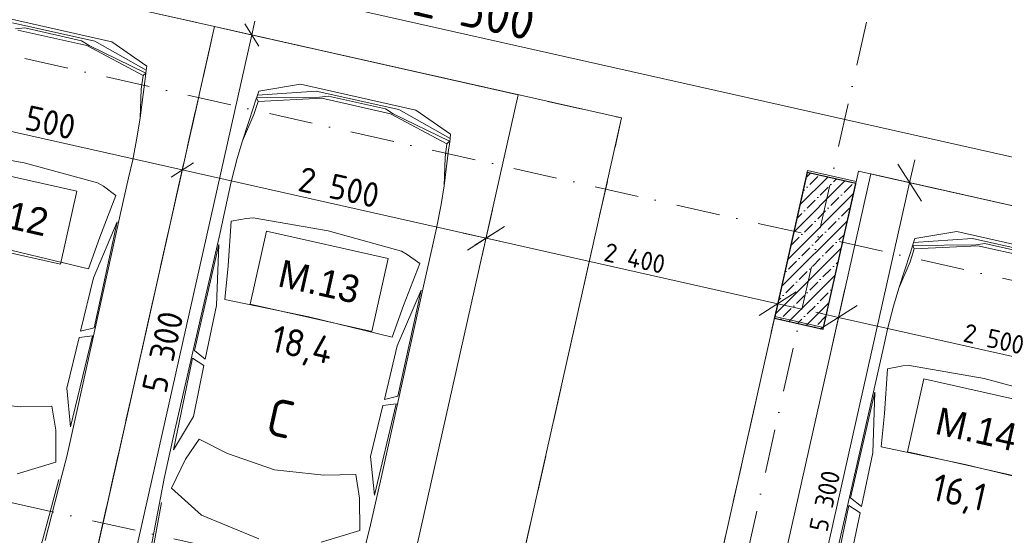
# Model space of a CAD drawing. Header units: millimetres. Extents: x -7218036 to -6934485, y 6013857 to 6210136.
# Tile 178 of 214: x -7170831 to -7162925, y 6151380 to 6155519. Entities that reach past the tile are written whole.
import ezdxf
from ezdxf.enums import TextEntityAlignment as Align

# ---------------------------------------------------------------- set-up
doc = ezdxf.new("R2010")
doc.units = ezdxf.units.MM
doc.header["$MEASUREMENT"] = 0
doc.linetypes.add('Штриховая', pattern=[564.444447, 282.222223, -282.222223])
doc.linetypes.add('Штрихпунктирная', pattern=[670.277762, 352.777767, -176.388884, 0, -141.111112])
for name, color, linetype, lineweight in [('0_Ном._пера__1', 7, 'Continuous', 0), ('S - м_м_Ном._пера__120', 7, 'Continuous', 0), ('S - м_м_Ном._пера__74', 255, 'Continuous', 13), ('Автостоянка - Машина_Ном._пера__101', 252, 'Continuous', 0), ('АР-Стены_внутренние_пилоны.АР_Ном._пера__1', 7, 'Continuous', 30), ('АР-Чертеж-Оси_Осевые размеры.АР_Ном._пера__1', 7, 'Continuous', 0), ('АР-Чертеж-Оси_Осевые размеры.АР_Ном._пера__120', 7, 'Continuous', 0), ('АР-Чертеж-Размеры.АР_Ном._пера__1', 7, 'Continuous', 0), ('АР_Машиноместа в паркинге_Ном._пера__120', 7, 'Continuous', 15), ('Паспорта Зон Archicad_Ном._пера__1', 7, 'Continuous', 0)]:
    doc.layers.add(name, color=color, linetype=linetype, lineweight=lineweight)
for name, color, linetype in [('S - автостоянка.АР', 7, 'Continuous'), ('S - м_м', 7, 'Continuous'), ('АР-Стены_внутренние_пилоны.АР', 7, 'Continuous'), ('АР-Чертеж-Оси_Осевые размеры.АР', 7, 'Continuous'), ('АР-Чертеж-Размеры.АР', 7, 'Continuous')]:
    doc.layers.add(name, color=color, linetype=linetype)
doc.styles.add('РЎР“Р•РќР•Р\xa0Р\x98Р\xa0_РЎРўР\x98Р›Р¬_1', font='GOTHIC.TTF')
doc.styles.add('РЎР“Р•РќР•Р\xa0Р\x98Р\xa0_РЎРўР\x98Р›Р¬_4', font='GOST_Common.ttf')
doc.dimstyles.new('СГЕНЕРИР_СТИЛЬ__1', dxfattribs={"dimtxt": 400, "dimasz": 332.5, "dimexe": 0.18, "dimexo": 0.0625, "dimgap": 0, "dimtad": 1, "dimdec": 0, "dimzin": 0, "dimdsep": 46, "dimtxsty": 'РЎР“Р•РќР•Р\xa0Р\x98Р\xa0_РЎРўР\x98Р›Р¬_1', "dimblk": 'ARROWHEAD_6', "dimblk1": 'ARROWHEAD_6', "dimblk2": 'ARROWHEAD_6', "dimcen": 0.09, "dimse1": 1, "dimse2": 1, "dimclrd": 7, "dimclre": 7, "dimclrt": 7, "dimazin": 0, "dimtfac": 1, "dimtdec": 4, "dimtmove": 0, "dimatfit": 3, "dimfxl": 1, "dimtolj": 1, "dimtzin": 0, "dimarcsym": 0})
doc.dimstyles.new('СГЕНЕРИР_СТИЛЬ__10', dxfattribs={"dimtxt": 200, "dimasz": 142.5, "dimexe": 0.18, "dimexo": 300000, "dimgap": 0, "dimtad": 1, "dimdec": 0, "dimzin": 0, "dimdsep": 46, "dimtxsty": 'РЎР“Р•РќР•Р\xa0Р\x98Р\xa0_РЎРўР\x98Р›Р¬_4', "dimblk": 'ARROWHEAD_6', "dimblk1": 'ARROWHEAD_6', "dimblk2": 'ARROWHEAD_6', "dimcen": 0.09, "dimclrd": 7, "dimclre": 7, "dimclrt": 7, "dimazin": 0, "dimtfac": 1, "dimtdec": 4, "dimtmove": 0, "dimatfit": 3, "dimfxl": 1, "dimtolj": 1, "dimtzin": 0, "dimarcsym": 0})
doc.dimstyles.new('СГЕНЕРИР_СТИЛЬ__13', dxfattribs={"dimtxt": 300, "dimasz": 237.5, "dimexe": 0.18, "dimexo": 300000, "dimgap": 0, "dimtad": 1, "dimdec": 0, "dimzin": 0, "dimdsep": 46, "dimtxsty": 'РЎР“Р•РќР•Р\xa0Р\x98Р\xa0_РЎРўР\x98Р›Р¬_4', "dimblk": 'ARROWHEAD_6', "dimblk1": 'ARROWHEAD_6', "dimblk2": 'ARROWHEAD_6', "dimcen": 0.09, "dimclrd": 7, "dimclre": 7, "dimclrt": 7, "dimazin": 0, "dimtfac": 1, "dimtdec": 4, "dimtmove": 0, "dimatfit": 3, "dimfxl": 1, "dimtolj": 1, "dimtzin": 0, "dimarcsym": 0})
doc.dimstyles.new('СГЕНЕРИР_СТИЛЬ__4', dxfattribs={"dimtxt": 150, "dimasz": 237.5, "dimexe": 0.18, "dimexo": 0.0625, "dimgap": 0, "dimtad": 1, "dimdec": 0, "dimzin": 0, "dimdsep": 46, "dimtxsty": 'РЎР“Р•РќР•Р\xa0Р\x98Р\xa0_РЎРўР\x98Р›Р¬_4', "dimblk": 'ARROWHEAD_6', "dimblk1": 'ARROWHEAD_6', "dimblk2": 'ARROWHEAD_6', "dimcen": 0.09, "dimse1": 1, "dimse2": 1, "dimclrd": 7, "dimclre": 7, "dimclrt": 7, "dimazin": 0, "dimtfac": 1, "dimtdec": 4, "dimtmove": 0, "dimatfit": 3, "dimfxl": 1, "dimtolj": 1, "dimtzin": 0, "dimarcsym": 0})

# ---------------------------------------------------------------- blocks, each defined once
blk = doc.blocks.new('Машиноместо_М.12_69_6', base_point=(-7169669.7, 6155203.5))
at = {"layer": 'S - м_м_Ном._пера__120', "color": 7, "linetype": 'Штриховая', "lineweight": 0, "flags": 128}
blk.add_lwpolyline([(-7170472.2, 6150097.8), (-7169266.9, 6155464.1), (-7171998.8, 6156077.7), (-7172283.7, 6154809.3), (-7172478.9, 6154853.1), (-7172957.7, 6152721.2), (-7172762.5, 6152677.4), (-7173025.5, 6151506.6), (-7173220.6, 6151550.4), (-7173399.2, 6150755.2), (-7173204.1, 6150711.3)], close=True, dxfattribs=at)
at = {"layer": 'Паспорта Зон Archicad_Ном._пера__1', "color": 7, "linetype": 'Continuous', "lineweight": 0}
for p, q in [((-7171348.2, 6154360.9), (-7170372.5, 6154141.7)), ((-7170372.5, 6154141.7), (-7170504, 6153556.3)), ((-7170504, 6153556.3), (-7171479.7, 6153775.4))]:
    blk.add_line(p, q, dxfattribs=at)
at = {"layer": 'Паспорта Зон Archicad_Ном._пера__1', "color": 7, "lineweight": 0}
for tag, style, p in [('ROOM_NUMBER', 'РЎР“Р•РќР•Р\xa0Р\x98Р\xa0_РЎРўР\x98Р›Р¬_1', (-7170926.1, 6153957.6)), ('ROOM_CALC_AREA', 'РЎР“Р•РќР•Р\xa0Р\x98Р\xa0_РЎРўР\x98Р›Р¬_4', (-7171062.3, 6153441.1))]:
    blk.add_attdef(tag, text='', height=220, rotation=347.34172, dxfattribs=dict(at, style=style)).set_placement(p, align=Align.MIDDLE_CENTER)
blk = doc.blocks.new('Машиноместо_М.13_70_6', base_point=(-7167169.4, 6154663.7))
at = {"layer": 'S - м_м_Ном._пера__120', "color": 7, "linetype": 'Штриховая', "lineweight": 0, "flags": 128}
blk.add_lwpolyline([(-7169266.9, 6155464.1), (-7170472.2, 6150097.8), (-7167203.6, 6149363.6), (-7165998.3, 6154730)], close=True, dxfattribs=at)
at = {"layer": 'Паспорта Зон Archicad_Ном._пера__1', "color": 7, "linetype": 'Continuous', "lineweight": 0}
for p, q in [((-7168979.4, 6153235.6), (-7168847.9, 6153821)), ((-7168847.9, 6153821), (-7167872.2, 6153601.9)), ((-7167872.2, 6153601.9), (-7168003.7, 6153016.5)), ((-7168003.7, 6153016.5), (-7168979.4, 6153235.6))]:
    blk.add_line(p, q, dxfattribs=at)
at = {"layer": 'Паспорта Зон Archicad_Ном._пера__1', "color": 7, "lineweight": 0}
for tag, style, p in [('ROOM_NUMBER', 'РЎР“Р•РќР•Р\xa0Р\x98Р\xa0_РЎРўР\x98Р›Р¬_1', (-7168425.8, 6153417.1)), ('ROOM_CALC_AREA', 'РЎР“Р•РќР•Р\xa0Р\x98Р\xa0_РЎРўР\x98Р›Р¬_4', (-7168562.1, 6152911.4))]:
    blk.add_attdef(tag, text='', height=220, rotation=347.34172, dxfattribs=dict(at, style=style)).set_placement(p, align=Align.MIDDLE_CENTER)
blk = doc.blocks.new('Машиноместо_М.14_71_6', base_point=(-7161892.5, 6153478.5))
at = {"layer": 'S - м_м_Ном._пера__120', "color": 7, "linetype": 'Штриховая', "lineweight": 0, "flags": 128}
blk.add_lwpolyline([(-7165512.7, 6149819.2), (-7165735.1, 6148828.9), (-7162808, 6148171.5), (-7161558.9, 6153732.9), (-7164095.7, 6154302.7), (-7164380.6, 6153034.3), (-7164770.9, 6153121.9), (-7165249.7, 6150990.1), (-7164859.4, 6150902.4), (-7165122.4, 6149731.5)], close=True, dxfattribs=at)
at = {"layer": 'Паспорта Зон Archicad_Ном._пера__1', "color": 7, "linetype": 'Continuous', "lineweight": 0}
for p, q in [((-7163702.5, 6152050.5), (-7163571, 6152635.9)), ((-7163571, 6152635.9), (-7162595.3, 6152416.7)), ((-7162726.8, 6151831.3), (-7163702.5, 6152050.5))]:
    blk.add_line(p, q, dxfattribs=at)
at = {"layer": 'Паспорта Зон Archicad_Ном._пера__1', "color": 7, "lineweight": 0}
for tag, style, p in [('ROOM_NUMBER', 'РЎР“Р•РќР•Р\xa0Р\x98Р\xa0_РЎРўР\x98Р›Р¬_1', (-7163148.9, 6152232.6)), ('ROOM_CALC_AREA', 'РЎР“Р•РќР•Р\xa0Р\x98Р\xa0_РЎРўР\x98Р›Р¬_4', (-7163285.2, 6151726.3))]:
    blk.add_attdef(tag, text='', height=220, rotation=347.34172, dxfattribs=dict(at, style=style)).set_placement(p, align=Align.MIDDLE_CENTER)
blk = doc.blocks.new('Автомобиль 01 23[57]_6', base_point=(-7169722.9, 6155259.1))
at = {"layer": 'Автостоянка - Машина_Ном._пера__101', "color": 252, "linetype": 'Continuous', "lineweight": 0}
for p, q in [((-7170090.3, 6155341.6), (-7171014.5, 6155549.1)), ((-7170226.6, 6155345.2), (-7170889.7, 6155494.1)), ((-7170863.2, 6155444.2), (-7170790.8, 6155452.7)), ((-7170291.7, 6155311.4), (-7170845.3, 6155435.7)), ((-7170790.8, 6155452.7), (-7170333.7, 6155350)), ((-7170271.9, 6155311.4), (-7170333.7, 6155350)), ((-7170291.7, 6155311.4), (-7169840.2, 6155070.8)), ((-7169818.5, 6155090.6), (-7170271.9, 6155311.4)), ((-7169814.1, 6155113.3), (-7170226.6, 6155345.2)), ((-7169810.6, 6155146.8), (-7170090.3, 6155341.6)), ((-7169810.6, 6155146.8), (-7169814.1, 6155113.3)), ((-7169854.9, 6154960.9), (-7169840.2, 6155070.8)), ((-7169818.5, 6155090.6), (-7169840.2, 6155070.8)), ((-7169820.2, 6155065.8), (-7169826.9, 6155021.5)), ((-7169814.1, 6155113.3), (-7169820.2, 6155065.8)), ((-7169826.9, 6155021.5), (-7169862.6, 6154732)), ((-7169862.6, 6154732), (-7169854.9, 6154960.9)), ((-7169862.6, 6154732), (-7169886.3, 6154583.8)), ((-7169886.3, 6154583.8), (-7169922.4, 6154394.4)), ((-7170793.7, 6154371), (-7171395.3, 6154475.4)), ((-7170793.7, 6154371), (-7170205.2, 6154208.1)), ((-7169922.4, 6154394.4), (-7169956.1, 6154248.4)), ((-7170205.2, 6154208.1), (-7170158.6, 6154182.6)), ((-7169956.1, 6154248.4), (-7170023.2, 6153952)), ((-7170057.7, 6154108.4), (-7170158.6, 6154182.6)), ((-7170057.7, 6154108.4), (-7170188.4, 6153773.8)), ((-7170365.5, 6152398.9), (-7170023.2, 6153952)), ((-7170046.9, 6153896.7), (-7170239.2, 6153447.7)), ((-7170046.9, 6153896.7), (-7170233.2, 6153045.7)), ((-7170188.4, 6153773.8), (-7170278.9, 6153519.3)), ((-7170278.9, 6153519.3), (-7170948.7, 6153680.7)), ((-7170239.2, 6153447.7), (-7170341.7, 6153018.8)), ((-7170233.2, 6153045.7), (-7170341.7, 6153018.8)), ((-7170452.8, 6152561.1), (-7170353, 6152968.7)), ((-7170421.8, 6152251.4), (-7170247.3, 6152982.3)), ((-7170353, 6152968.7), (-7170247.3, 6152982.3)), ((-7170452.8, 6152561.1), (-7170421.8, 6152251.4)), ((-7171224.2, 6152454.2), (-7170827.3, 6152411.7)), ((-7170572.2, 6152416.2), (-7170827.3, 6152411.7)), ((-7170572.2, 6152416.2), (-7170540.9, 6152225)), ((-7170452.3, 6152012.6), (-7170365.5, 6152398.9)), ((-7170540.9, 6152225), (-7170540.1, 6151967.6)), ((-7170492, 6151859.2), (-7170452.3, 6152012.6)), ((-7170540.1, 6151967.6), (-7170850.4, 6151874.3)), ((-7170678.9, 6151221.6), (-7170516.8, 6151828.2)), ((-7170626.5, 6151337.8), (-7170492, 6151859.2))]:
    blk.add_line(p, q, dxfattribs=at)
blk = doc.blocks.new('Автомобиль 01 23[60]_6', base_point=(-7162015, 6153527.9))
at = {"layer": 'Автостоянка - Машина_Ном._пера__101', "color": 252, "linetype": 'Continuous', "lineweight": 0}
for p, q in [((-7163642.6, 6153761.5), (-7163306.5, 6153818)), ((-7162382.3, 6153610.4), (-7163306.5, 6153818)), ((-7163653.8, 6153729.7), (-7163668.6, 6153684.2)), ((-7163653.8, 6153729.7), (-7163181.7, 6153762.9)), ((-7163642.6, 6153761.5), (-7163653.8, 6153729.7)), ((-7162518.7, 6153614), (-7163181.7, 6153762.9)), ((-7163155.2, 6153713), (-7163082.8, 6153721.5)), ((-7163082.8, 6153721.5), (-7162625.7, 6153618.8)), ((-7163681.4, 6153641.3), (-7163773, 6153364.3)), ((-7163682.1, 6153574.5), (-7163648.4, 6153680.1)), ((-7163668.6, 6153684.2), (-7163681.4, 6153641.3)), ((-7163659.5, 6153707.3), (-7163155.2, 6153713)), ((-7163659.5, 6153707.3), (-7163648.4, 6153680.1)), ((-7163137.3, 6153704.6), (-7163648.4, 6153680.1)), ((-7162583.7, 6153580.2), (-7163137.3, 6153704.6)), ((-7163773, 6153364.3), (-7163682.1, 6153574.5)), ((-7163773, 6153364.3), (-7163814.9, 6153220.1)), ((-7163814.9, 6153220.1), (-7163863.3, 6153033.6)), ((-7163863.3, 6153033.6), (-7163895.2, 6152887.2)), ((-7163895.2, 6152887.2), (-7163961.3, 6152590.5)), ((-7163863.2, 6152717.2), (-7163888.2, 6152358.8)), ((-7163863.2, 6152717.2), (-7163740.4, 6152741.1)), ((-7163687.3, 6152744.2), (-7163740.4, 6152741.1)), ((-7163085.7, 6152639.8), (-7163687.3, 6152744.2)), ((-7163085.7, 6152639.8), (-7162497.2, 6152476.9)), ((-7164316, 6151040.2), (-7163961.3, 6152590.5)), ((-7163963.6, 6152530.4), (-7164159.1, 6151681.4)), ((-7163963.6, 6152530.4), (-7163981.8, 6152042.3)), ((-7163888.2, 6152358.8), (-7163915.2, 6152090)), ((-7163915.2, 6152090), (-7163240.7, 6151949.5)), ((-7163981.8, 6152042.3), (-7164072.4, 6151610.8)), ((-7162570.9, 6151788.1), (-7163240.7, 6151949.5)), ((-7164159.1, 6151681.4), (-7164072.4, 6151610.8)), ((-7164328.2, 6150882.8), (-7164173.5, 6151618.1)), ((-7164083.7, 6151560.6), (-7164173.5, 6151618.1)), ((-7164167.8, 6151149.5), (-7164083.7, 6151560.6))]:
    blk.add_line(p, q, dxfattribs=at)
blk = doc.blocks.new('Автомобиль 01 23[94]_6', base_point=(-7167283.7, 6154711.2))
at = {"layer": 'Автостоянка - Машина_Ном._пера__101', "color": 252, "linetype": 'Continuous', "lineweight": 0}
for p, q in [((-7168911.3, 6154944.8), (-7168575.2, 6155001.3)), ((-7167651.1, 6154793.7), (-7168575.2, 6155001.3)), ((-7168922.5, 6154913.1), (-7168937.3, 6154867.5)), ((-7168922.5, 6154913.1), (-7168450.4, 6154946.3)), ((-7168911.3, 6154944.8), (-7168922.5, 6154913.1)), ((-7167787.4, 6154797.4), (-7168450.4, 6154946.3)), ((-7168424, 6154896.4), (-7168351.6, 6154904.8)), ((-7168351.6, 6154904.8), (-7167894.5, 6154802.1)), ((-7168950.2, 6154824.6), (-7169041.7, 6154547.6)), ((-7168950.9, 6154757.8), (-7168917.1, 6154863.4)), ((-7168937.3, 6154867.5), (-7168950.2, 6154824.6)), ((-7168928.2, 6154890.7), (-7168424, 6154896.4)), ((-7168928.2, 6154890.7), (-7168917.1, 6154863.4)), ((-7168406.1, 6154887.9), (-7168917.1, 6154863.4)), ((-7167852.5, 6154763.6), (-7168406.1, 6154887.9)), ((-7169041.7, 6154547.6), (-7168950.9, 6154757.8)), ((-7167832.7, 6154763.6), (-7167894.5, 6154802.1)), ((-7167852.5, 6154763.6), (-7167401, 6154522.9)), ((-7167379.3, 6154542.8), (-7167832.7, 6154763.6)), ((-7167374.9, 6154565.5), (-7167787.4, 6154797.4)), ((-7167371.4, 6154598.9), (-7167651.1, 6154793.7)), ((-7167371.4, 6154598.9), (-7167374.9, 6154565.5)), ((-7169041.7, 6154547.6), (-7169083.7, 6154403.5)), ((-7167415.6, 6154413), (-7167401, 6154522.9)), ((-7167379.3, 6154542.8), (-7167401, 6154522.9)), ((-7167381, 6154517.9), (-7167387.7, 6154473.7)), ((-7167374.9, 6154565.5), (-7167381, 6154517.9)), ((-7167387.7, 6154473.7), (-7167423.4, 6154184.1)), ((-7169083.7, 6154403.5), (-7169132, 6154216.9)), ((-7167423.4, 6154184.1), (-7167415.6, 6154413)), ((-7169132, 6154216.9), (-7169164, 6154070.5)), ((-7167423.4, 6154184.1), (-7167447.1, 6154035.9)), ((-7169164, 6154070.5), (-7169230.1, 6153773.9)), ((-7167447.1, 6154035.9), (-7167483.2, 6153846.6)), ((-7169132, 6153900.5), (-7169156.9, 6153542.2)), ((-7169132, 6153900.5), (-7169009.1, 6153924.4)), ((-7168956.1, 6153927.5), (-7169009.1, 6153924.4)), ((-7168354.4, 6153823.2), (-7168956.1, 6153927.5)), ((-7168354.4, 6153823.2), (-7167766, 6153660.2)), ((-7167483.2, 6153846.6), (-7167516.9, 6153700.6)), ((-7169584.8, 6152223.5), (-7169230.1, 6153773.9)), ((-7169232.3, 6153713.7), (-7169427.8, 6152864.8)), ((-7169232.3, 6153713.7), (-7169250.5, 6153225.6)), ((-7167766, 6153660.2), (-7167719.4, 6153634.7)), ((-7167516.9, 6153700.6), (-7167584, 6153404.2)), ((-7167618.5, 6153560.6), (-7167749.2, 6153226)), ((-7167618.5, 6153560.6), (-7167719.4, 6153634.7)), ((-7169156.9, 6153542.2), (-7169184, 6153273.4)), ((-7167926.3, 6151851.1), (-7167584, 6153404.2)), ((-7167607.7, 6153348.9), (-7167799.9, 6152899.8)), ((-7167607.7, 6153348.9), (-7167794, 6152497.8)), ((-7169184, 6153273.4), (-7168509.5, 6153132.9)), ((-7169250.5, 6153225.6), (-7169341.2, 6152794.1)), ((-7167749.2, 6153226), (-7167839.7, 6152971.4)), ((-7167839.7, 6152971.4), (-7168509.5, 6153132.9)), ((-7169427.8, 6152864.8), (-7169341.2, 6152794.1)), ((-7167799.9, 6152899.8), (-7167902.5, 6152471)), ((-7169597, 6152066.2), (-7169442.2, 6152801.5)), ((-7169352.5, 6152744), (-7169442.2, 6152801.5)), ((-7169436.6, 6152332.9), (-7169352.5, 6152744)), ((-7167794, 6152497.8), (-7167902.5, 6152471)), ((-7168013.5, 6152013.3), (-7167913.8, 6152420.8)), ((-7167982.5, 6151703.6), (-7167808, 6152434.4)), ((-7167913.8, 6152420.8), (-7167808, 6152434.4)), ((-7169436.6, 6152332.9), (-7169597, 6152066.2)), ((-7169671.5, 6151837.2), (-7169584.8, 6152223.5)), ((-7169390.5, 6152150.8), (-7169500.6, 6151991.4)), ((-7169390.5, 6152150.8), (-7169161.9, 6152037.6)), ((-7169500.6, 6151991.4), (-7169611.4, 6151759)), ((-7168784.9, 6151906.4), (-7169161.9, 6152037.6)), ((-7168013.5, 6152013.3), (-7167982.5, 6151703.6)), ((-7168784.9, 6151906.4), (-7168388, 6151863.8)), ((-7169701.3, 6151681.6), (-7169671.5, 6151837.2)), ((-7168133, 6151868.4), (-7168388, 6151863.8)), ((-7168133, 6151868.4), (-7168101.6, 6151677.2)), ((-7168013.1, 6151464.7), (-7167926.3, 6151851.1)), ((-7169611.4, 6151759), (-7169370.8, 6151541.9)), ((-7169802.6, 6151152.7), (-7169701.3, 6151681.6)), ((-7168101.6, 6151677.2), (-7168100.9, 6151419.8)), ((-7169804.9, 6151025.3), (-7169692.1, 6151643)), ((-7168909.4, 6151352.1), (-7169370.8, 6151541.9)), ((-7168052.8, 6151311.3), (-7168013.1, 6151464.7)), ((-7168100.9, 6151419.8), (-7168411.2, 6151326.4))]:
    blk.add_line(p, q, dxfattribs=at)
blk = doc.blocks.new('*D901', base_point=(-6566190.3, 6562677.8))
at = {"layer": 'АР-Чертеж-Размеры.АР_Ном._пера__1', "color": 7, "linetype": 'Continuous', "lineweight": 0, "transparency": 16777216}
for p, q in [((-7183235.8, 6158752.7), (-7183133.1, 6159210.1)), ((-7183367.4, 6159022.5), (-7183184.4, 6158981.4)), ((-7183035.1, 6159076), (-7183333.8, 6158886.8)), ((-7183184.4, 6158981.4), (-7151474.4, 6151859.5)), ((-7151525.7, 6151630.8), (-7151423, 6152088.2)), ((-7151325, 6151954.1), (-7151623.7, 6151764.9)), ((-7151474.4, 6151859.5), (-7143307.8, 6150025.3))]:
    blk.add_line(p, q, dxfattribs=at)
at = {"layer": 'АР-Чертеж-Размеры.АР_Ном._пера__1', "color": 7, "lineweight": 0, "transparency": 16777216, "insert": (-7167885, 6155606.7), "char_height": 300, "attachment_point": 7, "rotation": 347.34172, "style": 'РЎР“Р•РќР•Р\xa0Р\x98Р\xa0_РЎРўР\x98Р›Р¬_4'}
blk.add_mtext('\\A1;{\\pql;\\fGOST Common|b0|i0|c204|p0;\\W1.000000;32\xa0500}', dxfattribs=at)
blk = doc.blocks.new('ARROWHEAD_6')
at = {"color": 0, "linetype": 'Continuous', "lineweight": 0}
for p, q in [((-0.5, -0.5), (0.5, 0.5)), ((0, 0), (-1, 0))]:
    blk.add_line(p, q, dxfattribs=at)
blk = doc.blocks.new('*D903', base_point=(-6566190.3, 6562677.8))
at = {"layer": 'АР-Чертеж-Размеры.АР_Ном._пера__1', "color": 7, "linetype": 'Continuous', "lineweight": 0, "transparency": 16777216}
for p, q in [((-7167035, 6153993.3), (-7167137.7, 6153536)), ((-7167086.3, 6153764.6), (-7167269.3, 6153805.7)), ((-7166937, 6153859.2), (-7167235.7, 6153670.1)), ((-7164744.7, 6153238.7), (-7167086.3, 6153764.6)), ((-7164693.3, 6153467.4), (-7164796, 6153010)), ((-7164894, 6153144.1), (-7164595.3, 6153333.3)), ((-7164561.7, 6153197.6), (-7164744.7, 6153238.7))]:
    blk.add_line(p, q, dxfattribs=at)
at = {"layer": 'АР-Чертеж-Размеры.АР_Ном._пера__1', "color": 7, "lineweight": 0, "transparency": 16777216, "insert": (-7166149, 6153584.8), "char_height": 150, "attachment_point": 7, "rotation": 347.34172, "style": 'РЎР“Р•РќР•Р\xa0Р\x98Р\xa0_РЎРўР\x98Р›Р¬_4'}
blk.add_mtext('\\A1;{\\pql;\\fGOST Common|b0|i0|c204|p0;\\W1.000000;2\xa0400}', dxfattribs=at)
blk = doc.blocks.new('*D1130', base_point=(-6566190.3, 6562677.8))
at = {"layer": 'АР-Чертеж-Размеры.АР_Ном._пера__1', "color": 7, "linetype": 'Continuous', "lineweight": 0, "transparency": 16777216}
for p, q in [((-7171995.6, 6154723.1), (-7171934, 6154997.5)), ((-7171875.2, 6154917.1), (-7172054.4, 6154803.6)), ((-7172074.6, 6154885), (-7171964.8, 6154860.3)), ((-7171964.8, 6154860.3), (-7169525.6, 6154312.5)), ((-7169556.4, 6154175.3), (-7169494.8, 6154449.7)), ((-7169436, 6154369.2), (-7169615.2, 6154255.7)), ((-7169525.6, 6154312.5), (-7167086.3, 6153764.6))]:
    blk.add_line(p, q, dxfattribs=at)
at = {"layer": 'АР-Чертеж-Размеры.АР_Ном._пера__1', "color": 7, "lineweight": 0, "transparency": 16777216, "insert": (-7171046.6, 6154695.1), "char_height": 200, "attachment_point": 7, "rotation": 347.34172, "style": 'РЎР“Р•РќР•Р\xa0Р\x98Р\xa0_РЎРўР\x98Р›Р¬_4'}
blk.add_mtext('\\A1;{\\pql;\\fGOST Common|b0|i0|c204|p0;\\W1.000000;2\xa0500}', dxfattribs=at)
blk = doc.blocks.new('*D1131', base_point=(-6566190.3, 6562677.8))
at = {"layer": 'АР-Чертеж-Размеры.АР_Ном._пера__1', "color": 7, "linetype": 'Continuous', "lineweight": 0, "transparency": 16777216}
for p, q in [((-7169436, 6154369.2), (-7169615.2, 6154255.7)), ((-7169525.6, 6154312.5), (-7167086.3, 6153764.6)), ((-7167117.2, 6153627.4), (-7167055.5, 6153901.8)), ((-7167176, 6153707.9), (-7166996.7, 6153821.4)), ((-7167086.3, 6153764.6), (-7166976.6, 6153740))]:
    blk.add_line(p, q, dxfattribs=at)
at = {"layer": 'АР-Чертеж-Размеры.АР_Ном._пера__1', "color": 7, "lineweight": 0, "transparency": 16777216, "insert": (-7168607.4, 6154147.2), "char_height": 200, "attachment_point": 7, "rotation": 347.34172, "style": 'РЎР“Р•РќР•Р\xa0Р\x98Р\xa0_РЎРўР\x98Р›Р¬_4'}
blk.add_mtext('\\A1;{\\pql;\\fGOST Common|b0|i0|c204|p0;\\W1.000000;2\xa0500}', dxfattribs=at)
blk = doc.blocks.new('*D1133', base_point=(-6566190.3, 6562677.8))
at = {"layer": 'АР-Чертеж-Размеры.АР_Ном._пера__1', "color": 7, "linetype": 'Continuous', "lineweight": 0, "transparency": 16777216}
for p, q in [((-7168910.3, 6155307.1), (-7169023.7, 6155486.4)), ((-7168942.3, 6155506.5), (-7168967, 6155396.8)), ((-7168967, 6155396.8), (-7170128.4, 6150225.6)), ((-7169104.2, 6155427.6), (-7168829.8, 6155365.9)), ((-7170265.6, 6150256.4), (-7169991.2, 6150194.8)), ((-7170185.2, 6150315.2), (-7170071.7, 6150136)), ((-7170128.4, 6150225.6), (-7170153.1, 6150115.8))]:
    blk.add_line(p, q, dxfattribs=at)
at = {"layer": 'АР-Чертеж-Размеры.АР_Ном._пера__1', "color": 7, "lineweight": 0, "transparency": 16777216, "insert": (-7169656.4, 6152509.7), "char_height": 200, "attachment_point": 7, "rotation": 77.34172, "style": 'РЎР“Р•РќР•Р\xa0Р\x98Р\xa0_РЎРўР\x98Р›Р¬_4'}
blk.add_mtext('\\A1;{\\pql;\\fGOST Common|b0|i0|c204|p0;\\W1.000000;5\xa0300}', dxfattribs=at)
blk = doc.blocks.new('*D1134', base_point=(-6566190.3, 6562677.8))
at = {"layer": 'АР-Чертеж-Размеры.АР_Ном._пера__1', "color": 7, "linetype": 'Continuous', "lineweight": 0, "transparency": 16777216}
for p, q in [((-7164308.2, 6152900.5), (-7164205.5, 6153357.8)), ((-7164439.8, 6153170.2), (-7164256.8, 6153129.1)), ((-7164107.5, 6153223.7), (-7164406.2, 6153034.6)), ((-7164256.8, 6153129.1), (-7161817.6, 6152581.3)), ((-7161868.9, 6152352.6), (-7161766.2, 6152810)), ((-7161668.2, 6152675.9), (-7161966.9, 6152486.7)), ((-7161817.6, 6152581.3), (-7159378.4, 6152033.5))]:
    blk.add_line(p, q, dxfattribs=at)
at = {"layer": 'АР-Чертеж-Размеры.АР_Ном._пера__1', "color": 7, "lineweight": 0, "transparency": 16777216, "insert": (-7163263.3, 6152936.7), "char_height": 150, "attachment_point": 7, "rotation": 347.34172, "style": 'РЎР“Р•РќР•Р\xa0Р\x98Р\xa0_РЎРўР\x98Р›Р¬_4'}
blk.add_mtext('\\A1;{\\pql;\\fGOST Common|b0|i0|c204|p0;\\W1.000000;2\xa0500}', dxfattribs=at)
blk = doc.blocks.new('*D1137', base_point=(-6566190.3, 6562677.8))
at = {"layer": 'АР-Чертеж-Размеры.АР_Ном._пера__1', "color": 7, "linetype": 'Continuous', "lineweight": 0, "transparency": 16777216}
for p, q in [((-7163591.1, 6154061.2), (-7163780.2, 6154359.9)), ((-7163685.7, 6154210.6), (-7163644.6, 6154393.5)), ((-7164847.1, 6149039.4), (-7163685.7, 6154210.6)), ((-7163457, 6154159.2), (-7163914.3, 6154262)), ((-7164941.7, 6149188.8), (-7164752.5, 6148890.1)), ((-7164618.4, 6148988.1), (-7165075.8, 6149090.8)), ((-7164888.2, 6148856.5), (-7164847.1, 6149039.4))]:
    blk.add_line(p, q, dxfattribs=at)
at = {"layer": 'АР-Чертеж-Размеры.АР_Ном._пера__1', "color": 7, "lineweight": 0, "transparency": 16777216, "insert": (-7164347.9, 6151398.9), "char_height": 150, "attachment_point": 7, "rotation": 77.34172, "style": 'РЎР“Р•РќР•Р\xa0Р\x98Р\xa0_РЎРўР\x98Р›Р¬_4'}
blk.add_mtext('\\A1;{\\pql;\\fGOST Common|b0|i0|c204|p0;\\W1.000000;5\xa0300}', dxfattribs=at)
blk = doc.blocks.new('Стена_305_6', base_point=(-7164575.7, 6153078.1))
at = {"layer": 'АР-Стены_внутренние_пилоны.АР', "linetype": 'Continuous', "lineweight": 0, "true_color": 0x000000}
h = blk.add_hatch(dxfattribs=at)
h.set_pattern_fill('ЖЕЛЕЗОБЕТОН__PROJECT__0006', color=18, style=0, pattern_type=2)
h.set_pattern_definition([(45, (-6566190.34, 6562677.8), (-84.852814, 84.852814), []), (45, (-6566232.77, 6562720.22), (-84.852814, 84.852814), [90, -30, 0, -30])])
h.paths.add_polyline_path([(-7164380.6, 6153034.3), (-7164117.6, 6154205.1), (-7164507.9, 6154292.8), (-7164770.9, 6153121.9)])
at = {"layer": 'АР-Стены_внутренние_пилоны.АР_Ном._пера__1', "color": 7, "linetype": 'Continuous', "lineweight": 30, "flags": 128}
for points in [[(-7164507.9, 6154292.8), (-7164770.9, 6153121.9)], [(-7164117.6, 6154205.1), (-7164507.9, 6154292.8)], [(-7164380.6, 6153034.3), (-7164117.6, 6154205.1)], [(-7164770.9, 6153121.9), (-7164380.6, 6153034.3)]]:
    blk.add_lwpolyline(points, dxfattribs=at)
blk = doc.blocks.new('Стандартный Маркер Сетки[192]_6', base_point=(-7131531.5, 6146389.4))
at = {"layer": 'АР-Чертеж-Оси_Осевые размеры.АР_Ном._пера__120', "color": 7, "linetype": 'Штрихпунктирная', "lineweight": 0}
blk.add_line((-7132507.2, 6146608.5), (-7185396.5, 6158487.2), dxfattribs=at)
at = {"layer": 'АР-Чертеж-Оси_Осевые размеры.АР_Ном._пера__120', "color": 7, "lineweight": 0, "style": 'РЎР“Р•РќР•Р\xa0Р\x98Р\xa0_РЎРўР\x98Р›Р¬_1'}
blk.add_attdef('AC_MarkerText_1', text='', height=350, rotation=347.34172, dxfattribs=at).set_placement((-7130973.8, 6146460.9), align=Align.TOP_CENTER)
blk = doc.blocks.new('Стандартный Маркер Сетки[195]_6', base_point=(-7153823.6, 6200951.7))
at = {"layer": 'АР-Чертеж-Оси_Осевые размеры.АР_Ном._пера__120', "color": 7, "linetype": 'Штрихпунктирная', "lineweight": 0}
blk.add_line((-7154042.7, 6199976), (-7165186, 6150361), dxfattribs=at)
at = {"layer": 'АР-Чертеж-Оси_Осевые размеры.АР_Ном._пера__120', "color": 7, "lineweight": 0, "style": 'РЎР“Р•РќР•Р\xa0Р\x98Р\xa0_РЎРўР\x98Р›Р¬_1'}
blk.add_attdef('AC_MarkerText_1', text='', height=350, rotation=347.34172, dxfattribs=at).set_placement((-7153644.1, 6201620.7), align=Align.TOP_CENTER)
blk = doc.blocks.new('Стандартный Маркер Сетки[198]_6', base_point=(-7132298.5, 6142974.4))
at = {"layer": 'АР-Чертеж-Оси_Осевые размеры.АР_Ном._пера__120', "color": 7, "linetype": 'Штрихпунктирная', "lineweight": 0}
blk.add_line((-7133274.2, 6143193.6), (-7186163.5, 6155072.2), dxfattribs=at)
at = {"layer": 'АР-Чертеж-Оси_Осевые размеры.АР_Ном._пера__120', "color": 7, "lineweight": 0, "style": 'РЎР“Р•РќР•Р\xa0Р\x98Р\xa0_РЎРўР\x98Р›Р¬_1'}
blk.add_attdef('AC_MarkerText_1', text='', height=350, rotation=347.34172, dxfattribs=at).set_placement((-7131740.7, 6143046), align=Align.TOP_CENTER)
blk = doc.blocks.new('*D1304', base_point=(-6566190.3, 6562677.8))
at = {"layer": 'АР-Чертеж-Оси_Осевые размеры.АР_Ном._пера__1', "color": 7, "linetype": 'Continuous', "lineweight": 0, "transparency": 16777216}
for p, q in [((-7209788.7, 6165856.5), (-7210693.8, 6161826.9)), ((-7210561.4, 6161617.8), (-7210826.2, 6162036)), ((-7211013.9, 6161898.8), (-7210373.6, 6161755)), ((-7210693.8, 6161826.9), (-7211313.9, 6159065.6)), ((-7211181.5, 6158856.6), (-7211446.3, 6159274.7)), ((-7211634.1, 6159137.6), (-7210993.8, 6158993.7)), ((-7211313.9, 6159065.6), (-7213187.5, 6150723.5))]:
    blk.add_line(p, q, dxfattribs=at)
at = {"layer": 'АР-Чертеж-Оси_Осевые размеры.АР_Ном._пера__1', "color": 7, "lineweight": 0, "transparency": 16777216, "insert": (-7211236.4, 6159776), "char_height": 400, "attachment_point": 7, "rotation": 77.34172, "style": 'РЎР“Р•РќР•Р\xa0Р\x98Р\xa0_РЎРўР\x98Р›Р¬_1'}
blk.add_mtext('\\A1;{\\pql;\\fCentury Gothic|b0|i0|c204|p0;\\W1.000000;2\xa0830}', dxfattribs=at)
blk = doc.blocks.new('*D1305', base_point=(-6566190.3, 6562677.8))
at = {"layer": 'АР-Чертеж-Оси_Осевые размеры.АР_Ном._пера__1', "color": 7, "linetype": 'Continuous', "lineweight": 0, "transparency": 16777216}
for p, q in [((-7211181.5, 6158856.6), (-7211446.3, 6159274.7)), ((-7211313.9, 6159065.6), (-7213187.5, 6150723.5)), ((-7213055.1, 6150514.4), (-7213319.9, 6150932.6)), ((-7213507.7, 6150795.4), (-7212867.4, 6150651.6)), ((-7213187.5, 6150723.5), (-7214816.8, 6143469.2))]:
    blk.add_line(p, q, dxfattribs=at)
at = {"layer": 'АР-Чертеж-Оси_Осевые размеры.АР_Ном._пера__1', "color": 7, "lineweight": 0, "transparency": 16777216, "insert": (-7212483.2, 6154224.3), "char_height": 400, "attachment_point": 7, "rotation": 77.34172, "style": 'РЎР“Р•РќР•Р\xa0Р\x98Р\xa0_РЎРўР\x98Р›Р¬_1'}
blk.add_mtext('\\A1;{\\pql;\\fCentury Gothic|b0|i0|c204|p0;\\W1.000000;8\xa0550}', dxfattribs=at)

msp = doc.modelspace()

# ---------------------------------------------------------------- linework, layer by layer
at = {"layer": 'S - автостоянка.АР', "color": 254, "linetype": 'Continuous', "lineweight": 0, "true_color": 0xd6d6d6, "flags": 128}
msp.add_lwpolyline([(-7164767.5, 6153136.8), (-7164504.6, 6154307.6), (-7164114.3, 6154220), (-7164377.3, 6153049.1)], close=True, dxfattribs=at)
at = {"layer": 'S - м_м_Ном._пера__74', "color": 255, "linetype": 'Continuous', "lineweight": 13, "flags": 128}
for points in [[(-7170472.2, 6150097.8), (-7169266.9, 6155464.1), (-7171998.8, 6156077.7), (-7172283.7, 6154809.3), (-7172478.9, 6154853.1), (-7172957.7, 6152721.2), (-7172762.5, 6152677.4), (-7173025.5, 6151506.6), (-7173220.6, 6151550.4), (-7173399.2, 6150755.2), (-7173204.1, 6150711.3)], [(-7169266.9, 6155464.1), (-7170472.2, 6150097.8), (-7167203.6, 6149363.6), (-7165998.3, 6154730)], [(-7165512.7, 6149819.2), (-7165735.1, 6148828.9), (-7162808, 6148171.5), (-7161558.9, 6153732.9), (-7164095.7, 6154302.7), (-7164380.6, 6153034.3), (-7164770.9, 6153121.9), (-7165249.7, 6150990.1), (-7164859.4, 6150902.4), (-7165122.4, 6149731.5)]]:
    msp.add_lwpolyline(points, close=True, dxfattribs=at)
at = {"layer": 'АР_Машиноместа в паркинге_Ном._пера__120', "color": 7, "linetype": 'Continuous', "lineweight": 15, "flags": 128}
for points in [[(-7169266.9, 6155464.1), (-7171706.2, 6156012), (-7172867.6, 6150840.8), (-7170428.3, 6150292.9)], [(-7166827.7, 6154916.3), (-7169266.9, 6155464.1), (-7170428.3, 6150292.9), (-7167989.1, 6149745.1)], [(-7161558.9, 6153732.9), (-7163998.2, 6154280.8), (-7165159.6, 6149109.6), (-7162720.4, 6148561.8)]]:
    msp.add_lwpolyline(points, close=True, dxfattribs=at)

# ---------------------------------------------------------------- block references
at = {"layer": 'S - м_м', "color": 7, "linetype": 'Continuous', "lineweight": 0}
ref = msp.add_blockref('Машиноместо_М.12_69_6', (-7169669.7, 6155203.5), dxfattribs=at)
ref.add_attrib('ROOM_NUMBER', 'М.12', dxfattribs={"layer": 'Паспорта Зон Archicad_Ном._пера__1', "color": 7, "lineweight": 0, "height": 220, "rotation": 347.34172, "style": 'РЎР“Р•РќР•Р\xa0Р\x98Р\xa0_РЎРўР\x98Р›Р¬_1'}).set_placement((-7170926.1, 6153957.6), align=Align.MIDDLE_CENTER)
for name, p, values in [('Машиноместо_М.13_70_6', (-7167169.4, 6154663.7), {'ROOM_NUMBER': 'М.13', 'ROOM_CALC_AREA': '18,4'}), ('Машиноместо_М.14_71_6', (-7161892.5, 6153478.5), {'ROOM_NUMBER': 'М.14', 'ROOM_CALC_AREA': '16,1'})]:
    msp.add_blockref(name, p, dxfattribs=at).add_auto_attribs(values)
at = {"layer": 'Автостоянка - Машина_Ном._пера__101', "color": 252, "linetype": 'Continuous', "lineweight": 0}
for name, p in [('Автомобиль 01 23[57]_6', (-7169722.9, 6155259.1)), ('Автомобиль 01 23[94]_6', (-7167283.7, 6154711.2)), ('Автомобиль 01 23[60]_6', (-7162015, 6153527.9))]:
    msp.add_blockref(name, p, dxfattribs=at)
at = {"layer": 'АР-Стены_внутренние_пилоны.АР', "color": 7, "lineweight": 0}
msp.add_blockref('Стена_305_6', (-7164575.7, 6153078.1), dxfattribs=at)
at = {"layer": 'АР-Чертеж-Оси_Осевые размеры.АР', "color": 8, "linetype": 'Continuous', "lineweight": 15}
for name, p in [('Стандартный Маркер Сетки[195]_6', (-7153823.6, 6200951.7)), ('Стандартный Маркер Сетки[192]_6', (-7131531.5, 6146389.4)), ('Стандартный Маркер Сетки[198]_6', (-7132298.5, 6142974.4))]:
    msp.add_blockref(name, p, dxfattribs=at)

# ---------------------------------------------------------------- texts
at = {"layer": '0_Ном._пера__1', "color": 7, "linetype": 'Continuous', "lineweight": 0, "insert": (-7168733.8, 6152319.6), "char_height": 300, "attachment_point": 5, "rotation": 347.34172, "style": 'РЎР“Р•РќР•Р\xa0Р\x98Р\xa0_РЎРўР\x98Р›Р¬_4'}
msp.add_mtext('\\A1;{\\pqc;\\fGOST Common|b0|i0|c204|p0;\\W1.000000;С}', dxfattribs=at)

# ---------------------------------------------------------------- dimensions: what is measured, and where the dimension line sits
at = {"layer": 'АР-Чертеж-Оси_Осевые размеры.АР', "color": 7, "linetype": 'Continuous', "lineweight": 0}
for base, p1, p2, picture, middle in [((-7211313.9, 6159065.6), (-7213412.7, 6162437.5), (-7132164.6, 6141289.1), '*D1304', (-7211281.1, 6160489.3)), ((-7213187.5, 6150723.5), (-7132164.6, 6141289.1), (-7134038.2, 6132946.9), '*D1305', (-7212528, 6154937.6))]:
    dim = msp.add_linear_dim(base=base, p1=p1, p2=p2, angle=257.34172, dimstyle='СГЕНЕРИР_СТИЛЬ__1', dxfattribs=at)
    dim.commit()
    dim.dimension.update_dxf_attribs({"geometry": picture, "text_midpoint": middle, "dimtype": 160, "text_rotation": 77.34172})
at = {"layer": 'АР-Чертеж-Размеры.АР', "color": 7, "linetype": 'Continuous', "lineweight": 0}
for base, p1, p2, angle, dimstyle, picture, middle, turn in [((-7151474.4, 6151859.5), (-7182599.8, 6161584.6), (-7150889.7, 6154462.7), 347.34172, 'СГЕНЕРИР_СТИЛЬ__13', '*D901', (-7167238.7, 6155615.3), 347.34172), ((-7169525.6, 6154312.5), (-7171706.2, 6156012), (-7169266.9, 6155464.1), 347.34172, 'СГЕНЕРИР_СТИЛЬ__10', '*D1130', (-7170690, 6154717.5), 347.34172), ((-7170128.4, 6150225.6), (-7166827.7, 6154916.3), (-7167989.1, 6149745.1), 257.34172, 'СГЕНЕРИР_СТИЛЬ__10', '*D1133', (-7169678.8, 6152866.4), 77.34172), ((-7167086.3, 6153764.6), (-7169266.9, 6155464.1), (-7166827.7, 6154916.3), 347.34172, 'СГЕНЕРИР_СТИЛЬ__10', '*D1131', (-7168250.7, 6154169.6), 347.34172), ((-7167086.3, 6153764.6), (-7164507.9, 6154292.8), (-7166827.7, 6154916.3), 167.34172, 'СГЕНЕРИР_СТИЛЬ__4', '*D903', (-7165881.5, 6153601.6), 347.34172), ((-7163685.7, 6154210.6), (-7165159.6, 6149109.6), (-7163998.2, 6154280.8), 77.34172, 'СГЕНЕРИР_СТИЛЬ__4', '*D1137', (-7164364.7, 6151666.4), 77.34172), ((-7161817.6, 6152581.3), (-7163998.2, 6154280.8), (-7161558.9, 6153732.9), 347.34172, 'СГЕНЕРИР_СТИЛЬ__4', '*D1134', (-7162995.8, 6152953.5), 347.34172)]:
    dim = msp.add_linear_dim(base=base, p1=p1, p2=p2, angle=angle, dimstyle=dimstyle, dxfattribs=at)
    dim.commit()
    dim.dimension.update_dxf_attribs({"geometry": picture, "text_midpoint": middle, "dimtype": 160, "text_rotation": turn})

doc.saveas('drawing.dxf')
